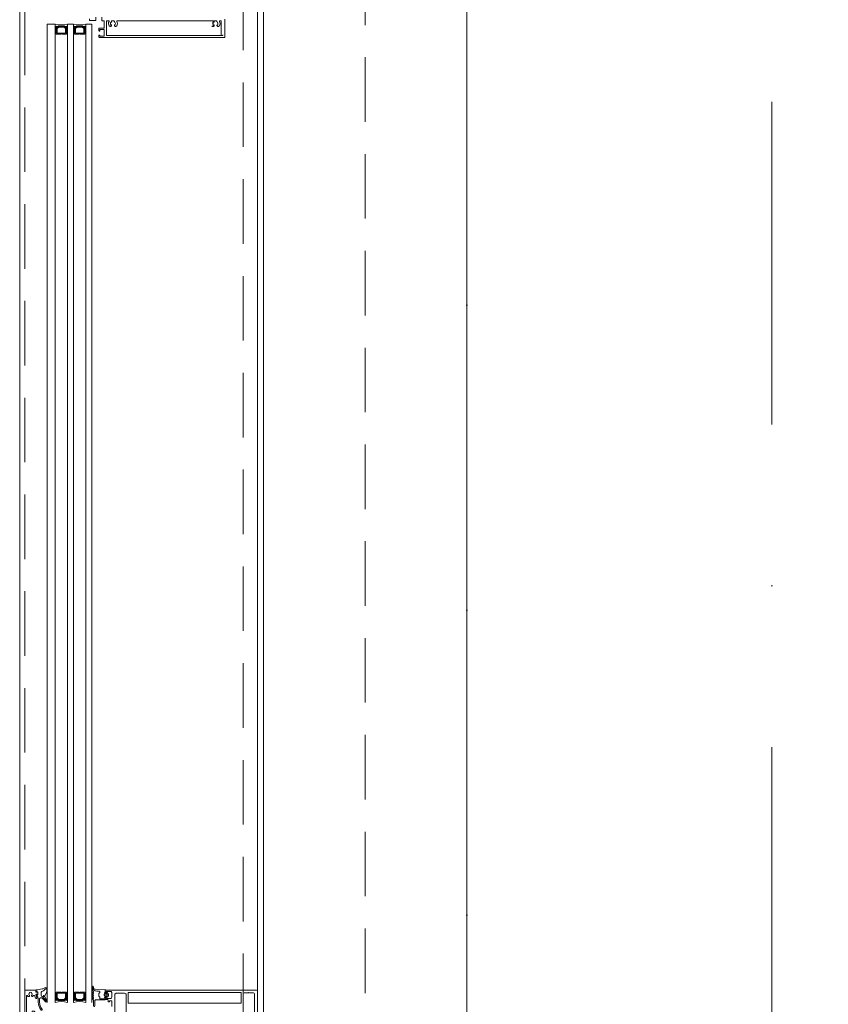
# Model space of a CAD drawing. Header units: millimetres. Extents: x 144573 to 336993, y 74252 to 247042.
# Tile 160 of 256: x 146721 to 147517, y 193899 to 194868. Entities that reach past the tile are written whole.
import ezdxf

# ---------------------------------------------------------------- set-up
doc = ezdxf.new("R2010")
doc.units = ezdxf.units.MM
for name, pattern in [('CK_Čerchovaná 50', [6, 3, -1.5, 0, -1.5]), ('ČERCHOVANÁ', [25.4, 12.7, -6.35, 0, -6.35]), ('ČÁRKOVANÁ', [19.05, 12.7, -6.35])]:
    doc.linetypes.add(name, pattern=pattern)
for name, color, linetype, lineweight in [('FASÁDA DETAILNÍ', 255, 'Continuous', 0), ('NOVA', 255, 'Continuous', 0), ('OSY', 255, 'Continuous', 0), ('TENKA', 255, 'Continuous', 0)]:
    doc.layers.add(name, color=color, linetype=linetype, lineweight=lineweight)

# ---------------------------------------------------------------- blocks, each defined once
blk = doc.blocks.new('284336')
for points in [[(-0.7, -9.6), (-10, -9.6, 0.414511), (-10.51, -10.11), (-10.51, -15.51, -1), (-11.69, -15.51), (-11.69, -9.6), (-12.69, -8.95, -0.668884), (-12.6, -8.23), (-11.99, -8.01, 0.766384), (-11.99, -7.21), (-12.6, -6.99, -0.76831), (-12.6, -6.23), (-11.99, -6.01, 0.766384), (-11.99, -5.21), (-12.6, -4.99, -0.76831), (-12.6, -4.23), (-11.99, -4.01, 0.766384), (-11.99, -3.21), (-12.6, -2.99, -0.877523), (-12.5, -2.22), (-12.1, -2.22, 0.698129), (-11.83, -1.5, -0.220231), (-12.89, 0.78), (-12.89, 3.45, -0.157143), (-12.82, 3.68), (-12.69, 3.42, -0.067482), (-12.48, 2.53, 0.393136), (-8.66, -1.02), (-6.1, -1.02, -0.414214), (-5.61, -1.51), (-5.61, -2.22, -0.267949), (-5.85, -2.65), (-6.35, -2.93, 0.267949), (-6.61, -3.38), (-6.61, -5.84, 0.267949), (-6.35, -6.29), (-5.85, -6.57, -0.267949), (-5.61, -7), (-5.61, -8.11, 0.414215), (-5.1, -8.62), (-0.41, -8.62), (-0.41, -9.31, -0.414212), (-0.7, -9.6)], [(-0.41, 0), (-0.41, -2, 0.990243), (-0.4, -3.02), (0.9, -3.02, 0.414214), (1.21, -2.71), (1.21, -2.61, -0.668123), (1.71, -2.4), (2.75, -3.45, -0.199004), (2.89, -3.79), (2.89, -5.43, -0.199038), (2.75, -5.77), (1.71, -6.82, -0.668191), (1.21, -6.61), (1.21, -6.51, 0.414214), (0.9, -6.2), (-0.4, -6.2, 0.990269), (-0.41, -7.22), (-0.41, -8.6), (-5.1, -8.6, -0.414215), (-5.59, -8.11), (-5.59, -7, 0.267949), (-5.84, -6.56), (-6.34, -6.27, -0.267949), (-6.59, -5.84), (-6.59, -3.38, -0.267949), (-6.34, -2.95), (-5.84, -2.66, 0.267949), (-5.59, -2.22), (-5.59, -1.51, 0.414214), (-6.1, -1), (-8.66, -1, -0.393156), (-12.46, 2.53, 0.067572), (-12.67, 3.43), (-12.8, 3.7, -0.637545), (-12.12, 3.53), (-11.92, 2.53, 0.344315), (-10.06, 0.91), (0, 0.38, -0.406913), (0.39, 0), (-0.41, 0)], [(1.7, -4.31, 0.414235), (1.2, -3.81), (-0.7, -3.81, 0.414214), (-1.2, -4.31), (-1.2, -4.91, 0.414214), (-0.7, -5.41), (1.2, -5.41, 0.414235), (1.7, -4.91), (1.7, -4.31)]]:
    blk.add_lwpolyline(points, format="xyb", close=True)
blk = doc.blocks.new('433270')
blk.add_lwpolyline([(1, 0, 0.414364), (0, -1), (0, -1.4, 0.255924), (0.23, -1.83, -0.547723), (0.23, -3.17, 0.255924), (0, -3.6), (0, -14.6, 0.414214), (0.3, -14.9), (1.2, -14.9, 0.414214), (1.7, -14.4), (1.7, -10.3, -0.414214), (2, -10), (6, -10, 0.414248), (7, -9), (7, -7.7, 0.414179), (6.5, -7.2), (5.7, -7.2, 0.414232), (5.4, -7.5), (5.4, -8.2, -0.414198), (5.1, -8.5), (2.8, -8.5, -0.414204), (1.8, -7.5), (1.8, -4.49, -0.147432), (1.97, -3.94, 0.147461), (2.4, -2.5), (2.4, -2.3, -0.414214), (2.9, -1.8), (21.87, -1.8, -0.668178), (22.22, -2.65), (22.16, -2.72, 1), (21.59, -3.29), (21.52, -3.35, 0.198912), (21.38, -3.71), (21.38, -4.05, 0.414214), (22.08, -4.75), (22.38, -4.75, 0.576988), (22.64, -4.3, -0.311246), (24.56, -4.3, 0.576988), (24.82, -4.75), (25.3, -4.75, -0.260065), (25.3, -6.65), (24.82, -6.65, 0.576988), (24.56, -7.1, -0.311246), (22.64, -7.1, 0.576988), (22.38, -6.65), (22.08, -6.65, 0.414214), (21.38, -7.35), (21.38, -7.61, 0.267949), (21.63, -8.04), (21.89, -8.2, -0.637047), (21.73, -10), (19.83, -10.7, 0.315299), (19.5, -11.17), (19.5, -11.49, 0.520567), (20.17, -11.96), (22.83, -10.99, -0.520567), (23.5, -11.46), (23.5, -12.5, 0.414062), (24, -13), (25, -13, 0.414186), (25.5, -12.5), (25.5, -11.5, -0.414182), (26, -11), (27, -11, 0.414214), (27.5, -10.5), (27.5, -0.5, 0.414214), (27, 0), (1, 0)], format="xyb", close=True)
blk = doc.blocks.new('284325')
for points in [[(0.84, -5.23, -0.560316), (0.94, -4.73), (1.94, -4.36, 0.3153), (2.14, -4.08), (2.14, -1.89, 0.451558), (1.8, -1.59), (0.9, -1.7, -0.399586), (0.57, -1.46), (0.3, -0.07, -0.415977), (0.53, 0.29, 0.024107), (6.15, 1.24, 0.076636), (8.99, 2.34, -0.577615), (10.79, 1.3), (10.02, 1.37, 0.283171), (9.08, 0.9, -0.168429), (7.07, -0.74), (5.9, -1.16, 0.315302), (5.24, -2.1), (5.24, -4.21, 0.269719), (6.76, -6.82, -0.194797), (10.18, -11.53, -0.342663), (9.17, -11.17, 0.119207), (5.43, -7.59, 0.578571), (3.63, -8.62), (3.63, -11.77, 0.176415), (6.16, -18.72, -1), (5.24, -19.49, -0.176415), (2.43, -11.77), (2.43, -8.89, 0.208286), (0.84, -5.23)], [(8.95, -6.65), (10.32, -8.78, -0.134555), (10.79, -10.63, -0.339795), (10.19, -11.53, 0.194788), (6.76, -6.81, -0.269736), (5.25, -4.21), (5.25, -2.1, -0.315302), (5.9, -1.17), (7.07, -0.74, 0.168429), (9.09, 0.89, -0.283167), (10.01, 1.36), (10.79, 1.29), (10.79, -0.74, -0.070852), (10.71, -1.3), (9.95, -3.93, -0.241839), (9.08, -4.83), (7.93, -5.22, 0.836024), (8.08, -6.19), (8.11, -6.19, -0.255349), (8.95, -6.65)]]:
    blk.add_lwpolyline(points, format="xyb", close=True)

msp = doc.modelspace()

# ---------------------------------------------------------------- linework, layer by layer
at = {"layer": 'FASÁDA DETAILNÍ'}
for p, q in [((146955.48, 195798.759), (146955.48, 193899.009)), ((146748.48, 193900.759), (146748.48, 194863.37)), ((146748.48, 194863.37), (146756.48, 194863.37)), ((146756.48, 194863.37), (146756.48, 193900.759)), ((146768.48, 193900.759), (146768.48, 194863.37)), ((146768.48, 194863.37), (146774.48, 194863.37)), ((146774.48, 194863.37), (146774.48, 193900.759)), ((146786.48, 193900.759), (146786.48, 194863.37)), ((146786.48, 194863.37), (146792.48, 194863.37)), ((146792.48, 194863.37), (146792.48, 193900.759))]:
    msp.add_line(p, q, dxfattribs=at)
for points in [[(173301.48, 174615.259), (146721.48, 174615.259), (146721.48, 198295.259), (173301.48, 198295.259)], [(173061.48, 174855.259), (146961.48, 174855.259), (146961.48, 198055.259), (173061.48, 198055.259)], [(146767.48, 194853.37), (146767.48, 194859.37), (146765.48, 194861.37), (146759.48, 194861.37), (146757.48, 194859.37), (146757.48, 194853.37), (146761.98, 194853.37), (146761.98, 194853.87), (146762.98, 194853.87), (146762.98, 194853.37)], [(146758.48, 194854.37), (146766.48, 194854.37), (146766.48, 194858.956), (146765.066, 194860.37), (146760.033, 194860.37), (146758.48, 194858.956)], [(146785.48, 194853.37), (146785.48, 194859.37), (146783.48, 194861.37), (146777.48, 194861.37), (146775.48, 194859.37), (146775.48, 194853.37), (146779.98, 194853.37), (146779.98, 194853.87), (146780.98, 194853.87), (146780.98, 194853.37)], [(146776.48, 194854.37), (146784.48, 194854.37), (146784.48, 194858.956), (146783.066, 194860.37), (146778.033, 194860.37), (146776.48, 194858.956)], [(146767.48, 193910.759), (146767.48, 193904.759), (146765.48, 193902.759), (146759.48, 193902.759), (146757.48, 193904.759), (146757.48, 193910.759), (146761.98, 193910.759), (146761.98, 193910.259), (146762.98, 193910.259), (146762.98, 193910.759)], [(146785.48, 193910.759), (146785.48, 193904.759), (146783.48, 193902.759), (146777.48, 193902.759), (146775.48, 193904.759), (146775.48, 193910.759), (146779.98, 193910.759), (146779.98, 193910.259), (146780.98, 193910.259), (146780.98, 193910.759)], [(146758.48, 193909.759), (146766.48, 193909.759), (146766.48, 193905.173), (146765.066, 193903.759), (146760.033, 193903.759), (146758.48, 193905.173)], [(146776.48, 193909.759), (146784.48, 193909.759), (146784.48, 193905.173), (146783.066, 193903.759), (146778.033, 193903.759), (146776.48, 193905.173)]]:
    msp.add_lwpolyline(points, close=True, dxfattribs=at)
at = {"layer": 'FASÁDA DETAILNÍ', "linetype": 'ČÁRKOVANÁ', "ltscale": 5}
for points in [[(173296.48, 174620.259), (146726.48, 174620.259), (146726.48, 198290.259), (173296.48, 198290.259)], [(173081.48, 174835.259), (146941.48, 174835.259), (146941.48, 198075.259), (173081.48, 198075.259)], [(172961.48, 174955.259), (147061.48, 174955.259), (147061.48, 197955.259), (172961.48, 197955.259)]]:
    msp.add_lwpolyline(points, close=True, dxfattribs=at)
at = {"layer": 'FASÁDA DETAILNÍ'}
for points in [[(146790.162, 194868.459), (146790.162, 194867.459, 0.4142136), (146790.662, 194866.959), (146795.962, 194866.959, 0.4142136), (146796.462, 194867.459), (146796.462, 194870.259, -0.4142135)], [(146802.228, 194870.259), (146802.228, 194867.259, 0.4142136), (146802.728, 194866.759), (146804.228, 194866.759, -0.4142136), (146804.728, 194866.259), (146804.728, 194860.059, -0.4142136), (146804.228, 194859.559), (146799.891, 194859.559, 0.414214), (146799.391, 194859.059), (146799.391, 194857.059, 0.414201), (146799.891, 194856.559), (146800.391, 194856.559), (146800.391, 194858.259), (146803.728, 194858.259, -0.414214), (146804.728, 194857.259), (146804.728, 194852.559, -0.414214), (146803.728, 194851.559), (146800.391, 194851.559), (146800.391, 194852.559), (146799.891, 194852.559, 0.41422), (146799.391, 194852.059), (146799.391, 194850.759, 0.414214), (146799.891, 194850.259), (146922.898, 194850.259, 0.4142136), (146923.398, 194850.759), (146923.398, 194868.259, 0.4142136)], [(146921.398, 194852.759, -0.4142136), (146920.898, 194852.259), (146807.228, 194852.259, -0.4142136), (146806.728, 194852.759), (146806.728, 194866.259, -0.4142135), (146807.228, 194866.759), (146808.902, 194866.759, -0.5657415), (146809.344, 194866.024, 0.2677634), (146809.496, 194861.629, 0.2587772), (146810.344, 194861.159), (146810.829, 194861.159, 0.4142136), (146811.829, 194862.159), (146811.829, 194862.264, 0.6451801), (146811.331, 194862.49, -0.3417321), (146811.331, 194865.427, 0.6451801), (146811.829, 194865.653), (146811.829, 194866.021, -0.2982166), (146812.129, 194866.479, -0.2087122), (146814.329, 194866.479, -0.2982166), (146814.629, 194866.021), (146814.629, 194865.653, 0.6451801), (146815.127, 194865.427, -0.3417321), (146815.127, 194862.49, 0.6451801), (146814.629, 194862.264), (146814.629, 194862.159, 0.4142136), (146815.629, 194861.159), (146816.113, 194861.159, 0.2587772), (146816.962, 194861.629, 0.2677634), (146817.114, 194866.024, -0.5657415), (146817.555, 194866.759), (146911.581, 194866.759, -0.5657415), (146912.023, 194866.024, 0.2677634), (146912.175, 194861.629)], [(146919.652, 194852.759), (146919.652, 194866.259, 0.4142136), (146919.152, 194866.759), (146918.489, 194866.759, 0.5657415), (146918.047, 194866.024, -0.2677634), (146917.895, 194861.629, -0.2587772), (146917.047, 194861.159), (146916.562, 194861.159, -0.4142136), (146915.562, 194862.159), (146915.562, 194862.264, -0.6451801), (146916.06, 194862.49, 0.3417321), (146916.06, 194865.427, -0.6451801), (146915.562, 194865.653), (146915.562, 194866.021, 0.2982166), (146915.262, 194866.479, 0.2087122), (146913.062, 194866.479, 0.2982166), (146912.762, 194866.021), (146912.762, 194865.653, -0.6451801), (146912.264, 194865.427, 0.3417321), (146912.264, 194862.49, -0.6451801), (146912.762, 194862.264), (146912.762, 194862.159, -0.4142136), (146911.762, 194861.159), (146911.278, 194861.159, -0.2587772), (146910.429, 194861.629)], [(146955.48, 193886.259), (146955.48, 193911.759, 0.4142135), (146954.48, 193912.759), (146954.48, 193912.759), (146805.98, 193912.759, 0.4142136), (146805.48, 193912.259), (146805.48, 193910.959, 0.4142197), (146805.98, 193910.459), (146806.48, 193910.459), (146806.48, 193911.459), (146810.98, 193911.459, -0.4142136), (146811.98, 193910.459), (146811.98, 193905.759, -0.4142136), (146810.98, 193904.759), (146806.48, 193904.759), (146806.48, 193906.459), (146805.98, 193906.459, 0.4142012), (146805.48, 193905.959), (146805.48, 193903.959, 0.4142136), (146805.98, 193903.459), (146808.123, 193903.459, -0.4142136), (146808.623, 193902.959), (146808.623, 193901.159), (146809.874, 193901.159), (146809.874, 193902.359), (146811.68, 193902.359, -0.4142136), (146811.98, 193902.059), (146811.98, 193896.76, -0.4141667)], [(146814.98, 193889.902), (146814.98, 193908.267, -0.4142136), (146816.48, 193909.767), (146819.981, 193909.767, -0.3999851), (146820.981, 193909.767), (146824.68, 193909.767, -0.4142136), (146826.18, 193908.267), (146826.18, 193889.902, 0.1316504)], [(146941.28, 193889.912), (146941.28, 193908.767, -0.4142315), (146942.78, 193910.267), (146946.49, 193910.267, -0.3999851), (146947.49, 193910.267), (146950.98, 193910.267, -0.4142315), (146952.48, 193908.767), (146952.48, 193889.912, 0.1169365)]]:
    msp.add_lwpolyline(points, format="xyb", dxfattribs=at)
msp.add_lwpolyline([(146828.68, 193910.659), (146938.78, 193910.659, -0.4142136), (146939.28, 193910.159), (146939.28, 193900.459, -0.4142136), (146938.78, 193899.959), (146828.68, 193899.959, -0.4142136), (146828.18, 193900.459), (146828.18, 193910.159, -0.4142136), (146828.68, 193910.659)], format="xyb", close=True, dxfattribs=at)
for centre, radius, start, end in [((146762.48, 194885.262), 22.699, 254.672775, 285.327225), ((146757.832, 194857.82), 3.546, 67.293824, 112.409048), ((146757.718, 194858.186), 2.897, 65.306674, 115.295152), ((146757.549, 194858.535), 2.248, 61.527342, 118.402815), ((146757.405, 194858.779), 1.712, 57.294949, 122.685651), ((146767.128, 194857.82), 3.546, 67.590952, 112.706176), ((146767.242, 194858.186), 2.897, 64.704848, 114.693326), ((146767.411, 194858.535), 2.248, 61.597185, 118.472658), ((146767.555, 194858.779), 1.712, 57.314349, 122.705051), ((146780.48, 194885.262), 22.699, 254.672775, 285.327225), ((146775.832, 194857.82), 3.546, 67.293824, 112.409048), ((146775.718, 194858.186), 2.897, 65.306674, 115.295152), ((146775.549, 194858.535), 2.248, 61.527342, 118.402815), ((146775.405, 194858.779), 1.712, 57.294949, 122.685651), ((146785.128, 194857.82), 3.546, 67.590952, 112.706176), ((146785.242, 194858.186), 2.897, 64.704848, 114.693326), ((146785.411, 194858.535), 2.248, 61.597185, 118.472658), ((146785.555, 194858.779), 1.712, 57.314349, 122.705051), ((146757.266, 194858.94), 1.263, 51.965628, 128.499565), ((146757.118, 194859.03), 0.879, 43.994908, 136.496438), ((146756.98, 194859.017), 0.596, 33.03656, 146.96344), ((146756.98, 194858.725), 0.596, 33.03656, 146.96344), ((146756.98, 194858.432), 0.596, 33.03656, 146.96344), ((146756.98, 194858.14), 0.596, 33.03656, 146.96344), ((146756.98, 194857.847), 0.596, 33.03656, 146.96344), ((146756.98, 194857.555), 0.596, 33.03656, 146.96344), ((146756.98, 194857.263), 0.596, 33.03656, 146.96344), ((146756.98, 194856.97), 0.596, 33.03656, 146.96344), ((146756.98, 194856.678), 0.596, 33.03656, 146.96344), ((146756.98, 194856.385), 0.596, 33.03656, 146.96344), ((146756.98, 194856.093), 0.596, 33.03656, 146.96344), ((146756.98, 194855.8), 0.596, 33.03656, 146.96344), ((146756.98, 194855.508), 0.596, 33.03656, 146.96344), ((146767.694, 194858.94), 1.263, 51.500435, 128.034372), ((146767.842, 194859.03), 0.879, 43.503562, 136.005092), ((146767.98, 194859.017), 0.596, 33.03656, 146.96344), ((146767.98, 194858.725), 0.596, 33.03656, 146.96344), ((146767.98, 194858.432), 0.596, 33.03656, 146.96344), ((146767.98, 194858.14), 0.596, 33.03656, 146.96344), ((146767.98, 194857.847), 0.596, 33.03656, 146.96344), ((146767.98, 194857.555), 0.596, 33.03656, 146.96344), ((146767.98, 194857.263), 0.596, 33.03656, 146.96344), ((146767.98, 194856.97), 0.596, 33.03656, 146.96344), ((146767.98, 194856.678), 0.596, 33.03656, 146.96344), ((146767.98, 194856.385), 0.596, 33.03656, 146.96344), ((146767.98, 194856.093), 0.596, 33.03656, 146.96344), ((146767.98, 194855.8), 0.596, 33.03656, 146.96344), ((146767.98, 194855.508), 0.596, 33.03656, 146.96344), ((146775.266, 194858.94), 1.263, 51.965628, 128.499565), ((146775.118, 194859.03), 0.879, 43.994908, 136.496438), ((146774.98, 194859.017), 0.596, 33.03656, 146.96344), ((146774.98, 194858.725), 0.596, 33.03656, 146.96344), ((146774.98, 194858.432), 0.596, 33.03656, 146.96344), ((146774.98, 194858.14), 0.596, 33.03656, 146.96344), ((146774.98, 194857.847), 0.596, 33.03656, 146.96344), ((146774.98, 194857.555), 0.596, 33.03656, 146.96344), ((146774.98, 194857.263), 0.596, 33.03656, 146.96344), ((146774.98, 194856.97), 0.596, 33.03656, 146.96344), ((146774.98, 194856.678), 0.596, 33.03656, 146.96344), ((146774.98, 194856.385), 0.596, 33.03656, 146.96344), ((146774.98, 194856.093), 0.596, 33.03656, 146.96344), ((146774.98, 194855.8), 0.596, 33.03656, 146.96344), ((146774.98, 194855.508), 0.596, 33.03656, 146.96344), ((146785.694, 194858.94), 1.263, 51.500435, 128.034372), ((146785.842, 194859.03), 0.879, 43.503562, 136.005092), ((146785.98, 194859.017), 0.596, 33.03656, 146.96344), ((146785.98, 194858.725), 0.596, 33.03656, 146.96344), ((146785.98, 194858.432), 0.596, 33.03656, 146.96344), ((146785.98, 194858.14), 0.596, 33.03656, 146.96344), ((146785.98, 194857.847), 0.596, 33.03656, 146.96344), ((146785.98, 194857.555), 0.596, 33.03656, 146.96344), ((146785.98, 194857.263), 0.596, 33.03656, 146.96344), ((146785.98, 194856.97), 0.596, 33.03656, 146.96344), ((146785.98, 194856.678), 0.596, 33.03656, 146.96344), ((146785.98, 194856.385), 0.596, 33.03656, 146.96344), ((146785.98, 194856.093), 0.596, 33.03656, 146.96344), ((146785.98, 194855.8), 0.596, 33.03656, 146.96344), ((146785.98, 194855.508), 0.596, 33.03656, 146.96344), ((146756.98, 193908.621), 0.596, 213.03656, 326.96344), ((146756.98, 193908.329), 0.596, 213.03656, 326.96344), ((146756.98, 193908.036), 0.596, 213.03656, 326.96344), ((146756.98, 193907.744), 0.596, 213.03656, 326.96344), ((146756.98, 193907.451), 0.596, 213.03656, 326.96344), ((146756.98, 193907.159), 0.596, 213.03656, 326.96344), ((146756.98, 193906.866), 0.596, 213.03656, 326.96344), ((146756.98, 193906.574), 0.596, 213.03656, 326.96344), ((146756.98, 193906.281), 0.596, 213.03656, 326.96344), ((146756.98, 193905.989), 0.596, 213.03656, 326.96344), ((146756.98, 193905.696), 0.596, 213.03656, 326.96344), ((146756.98, 193905.404), 0.596, 213.03656, 326.96344), ((146756.98, 193905.111), 0.596, 213.03656, 326.96344), ((146757.118, 193905.099), 0.879, 223.503562, 316.005092), ((146757.266, 193905.189), 1.263, 231.500435, 308.034372), ((146757.405, 193905.35), 1.712, 237.314349, 302.705051), ((146757.549, 193905.594), 2.248, 241.597185, 298.472658), ((146757.718, 193905.943), 2.897, 244.704848, 294.693326), ((146757.832, 193906.309), 3.546, 247.590952, 292.706176), ((146762.48, 193878.867), 22.699, 74.672775, 105.327225), ((146767.128, 193906.309), 3.546, 247.293824, 292.409048), ((146767.242, 193905.943), 2.897, 245.306674, 295.295152), ((146767.411, 193905.594), 2.248, 241.527342, 298.402815), ((146767.555, 193905.35), 1.712, 237.294949, 302.685651), ((146767.694, 193905.189), 1.263, 231.965628, 308.499565), ((146767.842, 193905.099), 0.879, 223.994908, 316.496438), ((146767.98, 193908.621), 0.596, 213.03656, 326.96344), ((146767.98, 193908.329), 0.596, 213.03656, 326.96344), ((146767.98, 193908.036), 0.596, 213.03656, 326.96344), ((146767.98, 193907.744), 0.596, 213.03656, 326.96344), ((146767.98, 193907.451), 0.596, 213.03656, 326.96344), ((146767.98, 193907.159), 0.596, 213.03656, 326.96344), ((146767.98, 193906.866), 0.596, 213.03656, 326.96344), ((146767.98, 193906.574), 0.596, 213.03656, 326.96344), ((146767.98, 193906.281), 0.596, 213.03656, 326.96344), ((146767.98, 193905.989), 0.596, 213.03656, 326.96344), ((146767.98, 193905.696), 0.596, 213.03656, 326.96344), ((146767.98, 193905.404), 0.596, 213.03656, 326.96344), ((146767.98, 193905.111), 0.596, 213.03656, 326.96344), ((146774.98, 193908.621), 0.596, 213.03656, 326.96344), ((146774.98, 193908.329), 0.596, 213.03656, 326.96344), ((146774.98, 193908.036), 0.596, 213.03656, 326.96344), ((146774.98, 193907.744), 0.596, 213.03656, 326.96344), ((146774.98, 193907.451), 0.596, 213.03656, 326.96344), ((146774.98, 193907.159), 0.596, 213.03656, 326.96344), ((146774.98, 193906.866), 0.596, 213.03656, 326.96344), ((146774.98, 193906.574), 0.596, 213.03656, 326.96344), ((146774.98, 193906.281), 0.596, 213.03656, 326.96344), ((146774.98, 193905.989), 0.596, 213.03656, 326.96344), ((146774.98, 193905.696), 0.596, 213.03656, 326.96344), ((146774.98, 193905.404), 0.596, 213.03656, 326.96344), ((146774.98, 193905.111), 0.596, 213.03656, 326.96344), ((146775.118, 193905.099), 0.879, 223.503562, 316.005092), ((146775.266, 193905.189), 1.263, 231.500435, 308.034372), ((146775.405, 193905.35), 1.712, 237.314349, 302.705051), ((146775.549, 193905.594), 2.248, 241.597185, 298.472658), ((146775.718, 193905.943), 2.897, 244.704848, 294.693326), ((146775.832, 193906.309), 3.546, 247.590952, 292.706176), ((146780.48, 193878.867), 22.699, 74.672775, 105.327225), ((146785.128, 193906.309), 3.546, 247.293824, 292.409048), ((146785.242, 193905.943), 2.897, 245.306674, 295.295152), ((146785.411, 193905.594), 2.248, 241.527342, 298.402815), ((146785.555, 193905.35), 1.712, 237.294949, 302.685651), ((146785.694, 193905.189), 1.263, 231.965628, 308.499565), ((146785.842, 193905.099), 0.879, 223.994908, 316.496438), ((146785.98, 193908.621), 0.596, 213.03656, 326.96344), ((146785.98, 193908.329), 0.596, 213.03656, 326.96344), ((146785.98, 193908.036), 0.596, 213.03656, 326.96344), ((146785.98, 193907.744), 0.596, 213.03656, 326.96344), ((146785.98, 193907.451), 0.596, 213.03656, 326.96344), ((146785.98, 193907.159), 0.596, 213.03656, 326.96344), ((146785.98, 193906.866), 0.596, 213.03656, 326.96344), ((146785.98, 193906.574), 0.596, 213.03656, 326.96344), ((146785.98, 193906.281), 0.596, 213.03656, 326.96344), ((146785.98, 193905.989), 0.596, 213.03656, 326.96344), ((146785.98, 193905.696), 0.596, 213.03656, 326.96344), ((146785.98, 193905.404), 0.596, 213.03656, 326.96344), ((146785.98, 193905.111), 0.596, 213.03656, 326.96344)]:
    msp.add_arc(centre, radius, start, end, dxfattribs=at)
at = {"layer": 'NOVA'}
msp.add_line((147161.48, 191512.759), (147161.48, 197855.259), dxfattribs=at)
at = {"layer": 'NOVA', "ltscale": 5}
msp.add_line((147161.48, 191512.759), (147161.48, 197855.259), dxfattribs=at)
at = {"layer": 'OSY', "linetype": 'ČERCHOVANÁ', "ltscale": 25}
msp.add_line((147461.48, 199232.667), (147461.48, 174158.02), dxfattribs=at)
at = {"layer": 'TENKA', "linetype": 'CK_Čerchovaná 50', "ltscale": 50}
msp.add_line((147161.48, 174855.259), (147161.48, 198055.259), dxfattribs=at)
at = {"layer": 'TENKA', "ltscale": 20}
msp.add_line((147161.48, 193692.759), (147161.48, 197855.259), dxfattribs=at)

# ---------------------------------------------------------------- block references
at = {"layer": 'FASÁDA DETAILNÍ', "rotation": 90}
msp.add_blockref('433270', (146726.48, 193885.258), dxfattribs=at)
at = {"layer": 'FASÁDA DETAILNÍ'}
for name, p in [('284325', (146737.34, 193912.759)), ('284336', (146805.89, 193912.759))]:
    msp.add_blockref(name, p, dxfattribs=at)

doc.saveas('drawing.dxf')
